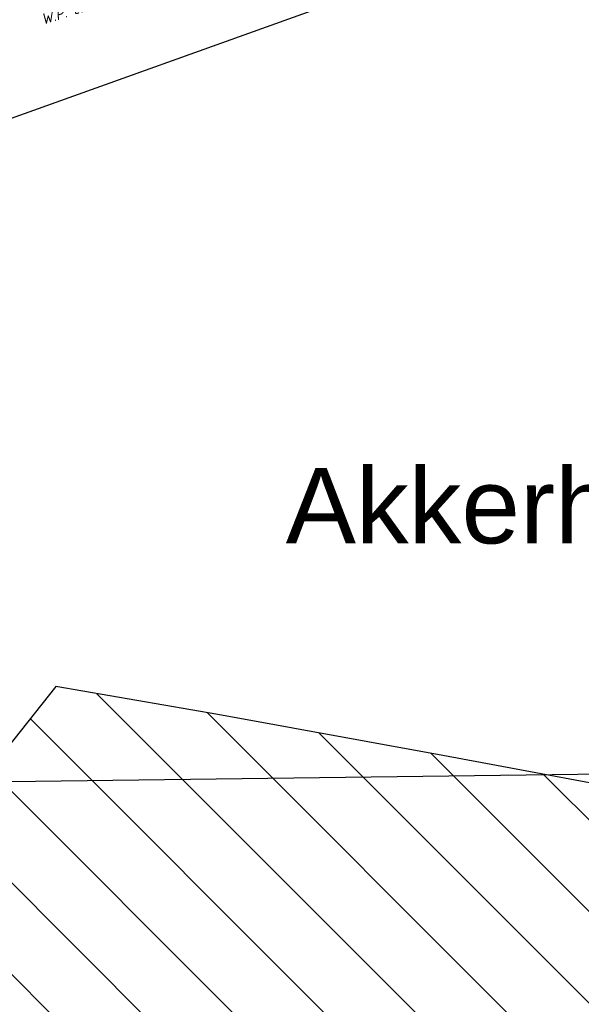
# Model space of a CAD drawing. Header units: metres. Extents: x 153214 to 171403, y 455965 to 463272.
# Tile 6 of 75: x 157931 to 158192, y 459999 to 460456. Entities that reach past the tile are written whole.
import ezdxf
from ezdxf.enums import TextEntityAlignment as Align

# ---------------------------------------------------------------- set-up
doc = ezdxf.new("R2010")
doc.units = ezdxf.units.M
doc.layers.get('defpoints').update_dxf_attribs({"lineweight": 25})
for name, color, linetype in [('2027', 90, 'Continuous'), ('2027 hatch', 90, 'Continuous'), ('b-ri-t50-wp', 3, 'Continuous')]:
    doc.layers.add(name, color=color, linetype=linetype)
doc.styles.add('ARIAL', font='arial.ttf')
doc.styles.add('NLCS-ISO-M750-T35', font='NLCS-ISO.ttf', dxfattribs={"height": 2.625})

msp = doc.modelspace()

# ---------------------------------------------------------------- hatches: boundary and pattern name
at = {"layer": '2027 hatch', "transparency": 33554559}
h = msp.add_hatch(dxfattribs=at)
h.set_pattern_fill('L45', color=256, scale=30, angle=90)
h.set_pattern_definition([(135, (0, 0), (-21.2132034, -21.2132034), [])])
h.paths.add_polyline_path([(158225.28, 459916.36), (158223.56, 459944.7), (158238.67, 459952.37), (158239.94, 460024.91), (158238.87, 460093.72), (158127.63, 460114.41), (158023.28, 460133.46), (157948.11, 460146.38), (157840.53, 460010.97), (157749.37, 459909.19), (157898.62, 459848.33), (157979.5, 459829.4), (158056.68, 459841.74), (158083.26, 459859.59), (158104.42, 459912.97), (158205.4, 459896.41)])

# ---------------------------------------------------------------- linework, layer by layer
at = {"layer": '2027', "flags": 128}
msp.add_lwpolyline([(158225.28, 459916.36), (158223.56, 459944.7), (158238.67, 459952.37), (158239.94, 460024.91), (158238.87, 460093.72), (158127.63, 460114.41), (158023.28, 460133.46), (157948.11, 460146.38), (157840.53, 460010.97), (157749.37, 459909.19), (157898.62, 459848.33), (157979.5, 459829.4), (158056.68, 459841.74), (158083.26, 459859.59), (158104.42, 459912.97), (158205.4, 459896.41)], close=True, dxfattribs=at)
at = {"layer": 'defpoints', "color": 6, "flags": 128}
msp.add_lwpolyline([(158091.43, 460975.36), (157941.59, 460986.37), (157690.65, 461031.71), (157733.38, 460701.35), (157712.98, 460408.01), (157904.22, 460391.29), (157902.48, 460400.91), (158091.63, 460468.76), (158077.73, 460468.85)], close=True, dxfattribs=at)
msp.add_lwpolyline([(158091.43, 460975.36), (157941.59, 460986.37), (157690.65, 461031.71), (157733.38, 460701.35), (157712.98, 460408.01), (157904.22, 460391.29), (157902.48, 460400.91), (158091.63, 460468.76), (158077.73, 460468.85)], close=True, dxfattribs=at)
msp.add_lwpolyline([(158214.28, 460105.99), (157651.07, 460098.69)], dxfattribs=at)

# ---------------------------------------------------------------- texts
at = {"layer": 'b-ri-t50-wp', "style": 'NLCS-ISO-M750-T35', "oblique": 15}
msp.add_text('W.P. ca. +1.50 m', height=5, rotation=17.6799, dxfattribs=at).set_placement((157965.13, 460458.84), align=Align.BOTTOM_CENTER)
at = {"layer": 'defpoints', "color": 5, "style": 'ARIAL'}
msp.add_text('Akkerhoeve / Noordwijck / Langebeek', height=35, dxfattribs=at).set_placement((158054.81, 460212.77))

doc.saveas('drawing.dxf')
